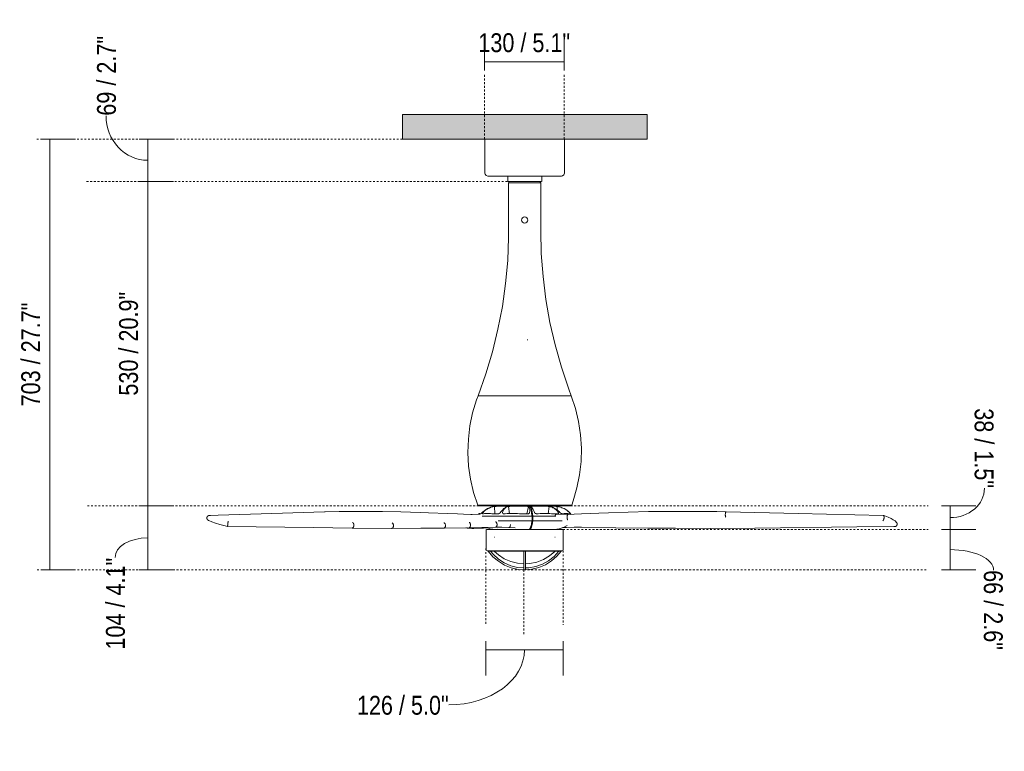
# Model space of a CAD drawing. Header units: millimetres. Extents: x 5770 to 11194, y -3107 to 7544.
# Tile 2 of 3: x 5770 to 7378, y 1001 to 2195. Entities that reach past the tile are written whole.
import ezdxf

# ---------------------------------------------------------------- set-up
doc = ezdxf.new("R2010")
doc.units = ezdxf.units.MM
doc.linetypes.add('Dash', pattern=[6, 3, -3])
doc.layers.add('A-ANNO-DIMS', color=7, linetype='Dash', lineweight=9, true_color=0xd2d2d2)
for name, color, linetype, lineweight in [('A-ANNO-DIMS-14', 7, 'Continuous', 9), ('A-CLNG', 7, 'Continuous', 9), ('E-LITE-EQPM', 7, 'Continuous', 20)]:
    doc.layers.add(name, color=color, linetype=linetype, lineweight=lineweight)
doc.styles.add('Arial Narrow', font='ARIALN.TTF', dxfattribs={"height": 30.8})
doc.dimstyles.new('FARO_-_2_2mm_Arial_Narrow_mm_Inch_Left', dxfattribs={"dimscale": 304.8, "dimtxt": 31.521674, "dimasz": 0, "dimexe": 0.137795, "dimexo": 0.0625, "dimgap": 0.022966, "dimtad": 1, "dimdec": 0, "dimzin": 0, "dimdsep": 46, "dimtxsty": 'Arial Narrow', "dimblk1": 'NONE', "dimblk2": 'NONE', "dimsah": 1, "dimcen": 0.09, "dimadec": 0, "dimazin": 0, "dimtfac": 1, "dimtdec": 4, "dimtix": 1, "dimtmove": 0, "dimatfit": 3, "dimfxl": 0.045932, "dimfxlon": 1, "dimtvp": 1, "dimtolj": 1, "dimtzin": 0, "dimarcsym": 2})
doc.dimstyles.new('FARO_-_2_2mm_Arial_Narrow_mm_Inch_Left_1', dxfattribs={"dimscale": 304.8, "dimtxt": 31.521674, "dimasz": 0, "dimexe": 0.137795, "dimexo": 0.0625, "dimgap": 0.022966, "dimtad": 1, "dimdec": 0, "dimzin": 0, "dimdsep": 46, "dimtxsty": 'Arial Narrow', "dimblk1": 'NONE', "dimblk2": 'NONE', "dimsah": 1, "dimcen": 0.09, "dimadec": 0, "dimazin": 0, "dimtfac": 1, "dimtdec": 4, "dimtix": 1, "dimtmove": 1, "dimatfit": 3, "dimfxl": 0.045932, "dimfxlon": 1, "dimtvp": 1, "dimtolj": 1, "dimtzin": 0, "dimarcsym": 2})
doc.dimstyles.new('FARO_-_2_2mm_Arial_Narrow_mm_Inch_Right', dxfattribs={"dimscale": 304.8, "dimtxt": 31.521674, "dimasz": 0, "dimexe": 0.137795, "dimexo": 0.0625, "dimgap": 0.022966, "dimtad": 1, "dimdec": 0, "dimzin": 0, "dimdsep": 46, "dimtxsty": 'Arial Narrow', "dimblk1": 'NONE', "dimblk2": 'NONE', "dimsah": 1, "dimcen": 0.09, "dimadec": 0, "dimazin": 0, "dimtfac": 1, "dimtdec": 4, "dimtix": 1, "dimtmove": 1, "dimatfit": 3, "dimfxl": 0.045932, "dimfxlon": 1, "dimtvp": 1, "dimtolj": 1, "dimtzin": 0, "dimarcsym": 2})

# ---------------------------------------------------------------- blocks, each defined once
blk = doc.blocks.new('32006-10 - 32006 ETERFAN Matt black ceiling fan with DC motor-500507-Alzado_PDF')
at = {"layer": 'E-LITE-EQPM'}
for p, q in [((6529.8, 2000), (6529.8, 1944.6)), ((6659.8, 1944.6), (6659.8, 2000)), ((6567, 1939.6), (6567, 1930.8)), ((6567.1, 1930.8), (6594.8, 1930.8)), ((6594.8, 1930.8), (6622.4, 1930.8)), ((6622.5, 1930.8), (6622.5, 1939.6)), ((6568.6, 1928.9), (6568.6, 1851.1)), ((6568.8, 1928.9), (6594.8, 1928.9)), ((6594.8, 1928.9), (6620.7, 1928.9)), ((6620.9, 1851.1), (6620.9, 1928.9)), ((6594.8, 1581.1), (6518.6, 1581.1)), ((6670.9, 1581.1), (6594.8, 1581.1)), ((6518.1, 1402.5), (6594.8, 1402.5)), ((6545.6, 1400.6), (6545.5, 1400.3)), ((6545.5, 1400.3), (6546, 1388.5)), ((6545.6, 1400.6), (6546.8, 1400.6)), ((6545.6, 1400.6), (6546.6, 1400.6)), ((6547.1, 1400.6), (6547.5, 1400.6)), ((6549.9, 1400.6), (6549.9, 1400.6)), ((6556.3, 1400.6), (6560.8, 1400.6)), ((6557.5, 1400.6), (6556.4, 1400.6)), ((6572.9, 1400.6), (6556.4, 1400.6)), ((6557.6, 1401.2), (6557.7, 1400.6)), ((6560.4, 1400.6), (6565.3, 1400.6)), ((6568.1, 1400.3), (6570, 1388.5)), ((6590.8, 1400.6), (6584.6, 1400.6)), ((6584.6, 1400.6), (6590.7, 1400.6)), ((6590.7, 1400.6), (6596.9, 1400.6)), ((6601.9, 1400.6), (6591.7, 1400.6)), ((6594.8, 1402.5), (6671.5, 1402.5)), ((6598.4, 1388.4), (6600.8, 1400.2)), ((6603, 1400.6), (6602.2, 1400.6)), ((6602.2, 1400.6), (6602.2, 1400.4)), ((6608.5, 1400.6), (6603, 1400.6)), ((6603.1, 1400.6), (6608.5, 1400.6)), ((6635.3, 1400.6), (6619.9, 1400.6)), ((6620, 1400.6), (6624.9, 1400.6)), ((6631, 1400.6), (6635.4, 1400.6)), ((6631.8, 1400.6), (6631.9, 1401.1)), ((6635.3, 1400.6), (6631.9, 1400.6)), ((6633.3, 1388.5), (6634.8, 1400.2)), ((6641.3, 1400.6), (6641.3, 1400.6)), ((6642.5, 1400.6), (6643.2, 1400.6)), ((6644.2, 1400.5), (6647.8, 1400.2)), ((6648, 1394.2), (6647.9, 1400.2)), ((6519.3, 1387.7), (6520, 1388.6)), ((6525, 1390.1), (6525, 1390.1)), ((6525.1, 1384.4), (6606.8, 1384.4)), ((6554.8, 1390.1), (6554.8, 1390.1)), ((6602.8, 1390.1), (6602.8, 1390.1)), ((6606.8, 1384.4), (6606.8, 1376.9)), ((6608.1, 1376.9), (6608.1, 1384.4)), ((6608.1, 1384.4), (6608.1, 1384.4)), ((6608.1, 1384.4), (6645.5, 1384.4)), ((6665.5, 1387.4), (6646.7, 1387.8)), ((6649.2, 1388.4), (6649.9, 1390.1)), ((6668.1, 1388.5), (6668.4, 1390.1)), ((6504.5, 1374), (6503.9, 1374.3)), ((6505.1, 1373.5), (6504.5, 1374)), ((6506.3, 1369.1), (6506.4, 1370.1)), ((6551.3, 1376.9), (6606.8, 1376.9)), ((6608.1, 1376.9), (6608.1, 1376.9)), ((6608.1, 1376.9), (6656.2, 1376.9)), ((6377.8, 1364.4), (6313.2, 1365.1)), ((6377.8, 1364.4), (6425.1, 1364.6)), ((6462.5, 1364.7), (6425.1, 1364.6)), ((6462.5, 1364.7), (6503.4, 1365.4)), ((6500.8, 1365.1), (6498.2, 1365.4)), ((6546.8, 1366.2), (6503.4, 1365.4)), ((6503.5, 1365.4), (6504.2, 1365.6)), ((6504.2, 1365.6), (6504.8, 1365.9)), ((6532, 1362.9), (6532, 1329.5)), ((6532.2, 1362.9), (6594.8, 1362.9)), ((6549.8, 1364.8), (6550, 1364.9)), ((6569.1, 1365.9), (6579.3, 1365.6)), ((6594.8, 1362.9), (6657.3, 1362.9)), ((6603, 1363.7), (6603, 1362.9)), ((6656.8, 1365.7), (6663, 1365.9)), ((6657.5, 1329.5), (6657.5, 1362.9)), ((6743.4, 1365.4), (6687.7, 1366.2)), ((6743.1, 1365.5), (6743.4, 1365.4)), ((6743.4, 1365.4), (6795.9, 1364.7)), ((6743.4, 1365.4), (6743.4, 1365.4)), ((6841.1, 1364.6), (6795.9, 1364.7)), ((6841.1, 1364.6), (6897.9, 1364.4)), ((6970.8, 1365.1), (6897.9, 1364.4)), ((6545.6, 1349.9), (6545, 1349.9)), ((6644.1, 1349.9), (6644.5, 1349.9)), ((6535.1, 1327.9), (6535.1, 1327.3)), ((6535.2, 1327.3), (6594.8, 1327.3)), ((6545.4, 1326.9), (6545.3, 1327.3)), ((6594.8, 1327.3), (6654.3, 1327.3)), ((6644.2, 1327.3), (6644.1, 1326.9)), ((6654.4, 1327.3), (6654.4, 1327.9)), ((6593.3, 1298.3), (6593.3, 1299.2)), ((6596.3, 1298.8), (6596.3, 1298.3))]:
    blk.add_line(p, q, dxfattribs=at)
at = {"layer": 'E-LITE-EQPM', "flags": 128}
for points in [[(6534.8, 1939.6), (6531.9, 1940.5), (6530, 1943), (6529.8, 1944.6)], [(6567.1, 1939.6), (6564.3, 1939.6), (6555.6, 1939.6), (6548.2, 1939.6), (6542.2, 1939.6), (6537.9, 1939.6), (6535.4, 1939.6), (6534.8, 1939.6)], [(6534.8, 1939.6), (6535.7, 1939.6), (6538.5, 1939.6), (6543.1, 1939.6), (6549.3, 1939.6), (6556.9, 1939.6), (6565.7, 1939.6), (6575.4, 1939.6), (6585.8, 1939.6), (6594.8, 1939.6)], [(6568.6, 1928.9), (6569.7, 1930.7), (6570, 1930.8)], [(6594.8, 1939.6), (6605.4, 1939.6), (6615.6, 1939.6), (6625.2, 1939.6), (6633.9, 1939.6), (6641.3, 1939.6), (6647.3, 1939.6), (6651.6, 1939.6), (6654.1, 1939.6), (6654.8, 1939.6)], [(6619.1, 1930.8), (6620.3, 1930.2), (6620.9, 1928.9)], [(6654.8, 1939.6), (6653.8, 1939.6), (6651, 1939.6), (6646.4, 1939.6), (6640.2, 1939.6), (6632.6, 1939.6), (6623.8, 1939.6), (6622.4, 1939.6)], [(6659.8, 1944.6), (6658.8, 1941.7), (6656.4, 1939.9), (6654.8, 1939.6)], [(6518.6, 1581.1), (6531.3, 1616.7), (6542.1, 1652.9), (6551.1, 1689.6), (6558.3, 1726.7), (6563.6, 1764.1), (6567, 1801.7), (6568.6, 1839.5), (6568.6, 1851.1)], [(6620.9, 1851.1), (6621.8, 1813.3), (6624.7, 1775.6), (6629.4, 1738.1), (6636, 1700.9), (6644.4, 1664.1), (6654.7, 1627.8), (6666.8, 1592), (6670.9, 1581.1)], [(6518.1, 1402.5), (6511.3, 1423.3), (6506.4, 1444.7), (6503.3, 1466.3), (6502.1, 1488.2), (6502.8, 1510), (6505.4, 1531.8), (6509.8, 1553.2), (6516.1, 1574.2), (6518.6, 1581.1)], [(6670.9, 1581.1), (6677.8, 1560.3), (6682.9, 1539), (6686.1, 1517.4), (6687.4, 1495.6), (6686.9, 1473.7), (6684.4, 1451.9), (6680.1, 1430.5), (6673.9, 1409.5), (6671.5, 1402.5)], [(6557.6, 1401.1), (6550.4, 1401.1), (6541.5, 1401.1), (6533.9, 1401.1), (6527.9, 1401.1), (6523.5, 1401.1), (6521, 1401.1), (6520.3, 1401.1)], [(6520.3, 1401.1), (6521.3, 1401.1), (6524.1, 1401.1), (6528.7, 1401.1), (6534.9, 1401.1), (6542.7, 1401.1), (6551.9, 1401.1), (6562.1, 1401.1), (6573.1, 1401.1), (6584.7, 1401.1), (6594.8, 1401.1)], [(6547.1, 1400.6), (6547, 1400.5), (6546.6, 1400.5), (6546.1, 1400.4), (6545.4, 1400.3), (6544.6, 1400.2)], [(6601.9, 1400.6), (6592.5, 1400.6), (6583.2, 1400.6), (6574.3, 1400.6), (6566.3, 1400.6), (6559.3, 1400.6), (6553.8, 1400.6), (6549.9, 1400.6), (6547.8, 1400.6), (6547.5, 1400.6)], [(6547.5, 1400.6), (6548.4, 1400.6), (6550, 1400.6)], [(6550, 1400.6), (6556.4, 1400.6), (6560, 1400.6)], [(6565.3, 1400.6), (6565.9, 1400.6), (6566.4, 1400.5), (6566.7, 1400.5)], [(6566.8, 1400.4), (6566.6, 1400.3), (6566.2, 1400.2)], [(6573, 1400.6), (6584.6, 1400.6), (6588.8, 1400.6)], [(6594.8, 1401.1), (6606.6, 1401.1), (6618.1, 1401.1), (6629, 1401.1), (6639.1, 1401.1), (6648, 1401.1), (6655.6, 1401.1), (6661.6, 1401.1), (6666, 1401.1), (6668.5, 1401.1), (6669.2, 1401.1)], [(6596.9, 1400.6), (6597.8, 1400.6), (6598.7, 1400.5), (6599.5, 1400.5), (6600.1, 1400.4), (6600.6, 1400.3), (6600.8, 1400.2)], [(6642.5, 1400.6), (6641.5, 1400.6), (6638.7, 1400.6), (6634.2, 1400.6), (6628.1, 1400.6), (6620.7, 1400.6), (6612.3, 1400.6), (6603.2, 1400.6), (6603.1, 1400.6)], [(6608.5, 1400.6), (6619.9, 1400.6), (6629.7, 1400.6)], [(6629.7, 1400.6), (6630.5, 1400.6), (6631.3, 1400.5), (6632.2, 1400.5), (6633.2, 1400.4), (6634, 1400.3), (6634.8, 1400.2)], [(6669.2, 1401.1), (6668.3, 1401.1), (6665.5, 1401.1), (6660.8, 1401.1), (6654.6, 1401.1), (6646.8, 1401.1), (6637.7, 1401.1), (6631.9, 1401.1)], [(6635.4, 1400.6), (6641.2, 1400.6), (6641.6, 1400.6)], [(6641, 1400.6), (6642.3, 1400.6), (6642.5, 1400.6)], [(6644.4, 1400.6), (6644.8, 1400.5), (6645.4, 1400.5), (6646.2, 1400.4), (6647, 1400.3), (6647.9, 1400.2)], [(6671.5, 1402.5), (6669.8, 1401.2), (6669.2, 1401.1)], [(6268.1, 1391.7), (6181.8, 1388.8), (6094.1, 1386.1), (6080.5, 1385.7)], [(6268.1, 1391.7), (6291.6, 1392.2), (6306.8, 1392.3)], [(6306.8, 1392.3), (6334.1, 1392.3), (6362.8, 1392), (6392.8, 1391.5), (6424, 1390.6), (6437.8, 1390.1)], [(6437.8, 1390.1), (6468.8, 1388.8), (6485.1, 1388.1)], [(6506.9, 1387.4), (6494.9, 1387.7), (6485.1, 1388.1)], [(6520.7, 1387.8), (6508.9, 1387.4), (6506.9, 1387.4)], [(6661.2, 1395.6), (6668, 1390.5), (6670.7, 1387.4)], [(6687.4, 1388.1), (6675.3, 1387.6), (6665.5, 1387.4)], [(6687.4, 1388.1), (6715.6, 1389.5), (6731.8, 1390.1)], [(6731.8, 1390.1), (6763.7, 1391.1), (6796.8, 1391.8), (6830.9, 1392.3), (6866.1, 1392.3), (6874.6, 1392.3)], [(6874.6, 1392.3), (6908.6, 1392), (6923.6, 1391.7)], [(7180.3, 1385.7), (7041.5, 1388.8), (6923.6, 1391.7)], [(7201.8, 1374.3), (7199.5, 1376.6), (7196.6, 1378.6), (7193, 1380.7), (7188.4, 1382.7), (7182.7, 1384.9), (7180.5, 1385.6)], [(6078.9, 1377.3), (6083.8, 1375.2), (6089.8, 1373.1), (6097.1, 1370.8), (6105.8, 1368.4), (6109.7, 1367.4)], [(6109.6, 1367.4), (6250.2, 1365.9), (6313.2, 1365.1)], [(6504.8, 1365.9), (6505.3, 1366.5), (6505.8, 1367.2), (6506.1, 1368.1), (6506.3, 1369.1)], [(6506.4, 1370.1), (6506.2, 1371.1), (6506, 1372), (6505.6, 1372.8), (6505.1, 1373.5)], [(6664, 1369.3), (6659.3, 1366.5), (6651, 1363.8), (6642.7, 1362.9)], [(6970.9, 1365.1), (7137.2, 1366.8), (7198.6, 1367.4)], [(6500.9, 1365.1), (6503.9, 1364.8), (6507.1, 1364.6), (6509.3, 1364.4)], [(6519, 1364.6), (6511.6, 1364.5), (6509.7, 1364.4)], [(6519, 1364.6), (6523.4, 1364.6), (6526.8, 1364.7)], [(6534.8, 1365.2), (6527.3, 1364.8), (6526.9, 1364.7)], [(6547.3, 1362.9), (6538.6, 1363.9), (6532.2, 1366)], [(6546.7, 1366.2), (6557.3, 1366.2), (6569, 1365.9)], [(6641.6, 1362.9), (6642.6, 1362.9), (6642.6, 1362.9)], [(6663, 1365.9), (6675.6, 1366.2), (6687.7, 1366.2)], [(6533.5, 1327.9), (6532.2, 1328.6), (6532, 1329.5)], [(6535.2, 1327.9), (6534.4, 1327.9), (6533.5, 1327.9)], [(6533.5, 1327.9), (6534.5, 1327.9), (6537.3, 1327.9), (6541.9, 1327.9), (6548.1, 1327.9), (6555.7, 1327.9), (6564.6, 1327.9), (6574.3, 1327.9), (6584.8, 1327.9), (6594.8, 1327.9)], [(6535.3, 1327.3), (6542.9, 1318.3), (6551.9, 1310.7), (6561.9, 1304.6), (6572.8, 1300.2), (6584.3, 1297.6), (6594.8, 1296.8)], [(6593.3, 1299.9), (6583.3, 1300.8), (6572.1, 1303.6), (6561.5, 1308.2), (6551.8, 1314.4), (6543.3, 1322.2), (6539, 1327.3)], [(6593.3, 1306.8), (6583.3, 1307.6), (6572.1, 1310.5), (6561.5, 1315), (6551.8, 1321.3), (6545.4, 1326.9)], [(6593.3, 1327.3), (6593.3, 1318.5), (6593.3, 1311.1), (6593.3, 1305.3), (6593.3, 1301.1), (6593.3, 1298.8), (6593.3, 1298.3)], [(6594.8, 1327.9), (6605.5, 1327.9), (6615.8, 1327.9), (6625.6, 1327.9), (6634.3, 1327.9), (6641.9, 1327.9), (6648, 1327.9), (6652.5, 1327.9), (6655.1, 1327.9), (6656, 1327.9)], [(6594.8, 1296.8), (6606.5, 1297.8), (6617.9, 1300.6), (6628.8, 1305.2), (6638.7, 1311.4), (6647.5, 1319.2), (6654.3, 1327.3)], [(6596.3, 1298.3), (6596.3, 1299.5), (6596.3, 1302.6), (6596.3, 1307.4), (6596.3, 1313.9), (6596.3, 1321.8), (6596.3, 1327.3)], [(6650.5, 1327.3), (6642.8, 1318.7), (6633.7, 1311.6), (6623.6, 1306), (6612.8, 1302.2), (6601.4, 1300.1), (6596.3, 1299.9)], [(6644.1, 1326.9), (6635.3, 1319.5), (6625.3, 1313.7), (6614.6, 1309.5), (6603.3, 1307.2), (6596.3, 1306.8)], [(6656, 1327.9), (6655, 1327.9), (6654.3, 1327.9)], [(6657.5, 1329.5), (6656.8, 1328.2), (6656, 1327.9)], [(6593.3, 1299.9), (6593.3, 1302.6), (6593.3, 1306.8)], [(6596.3, 1306.8), (6596.3, 1305.3), (6596.3, 1301.1), (6596.3, 1299.9)]]:
    blk.add_lwpolyline(points, dxfattribs=at)
at = {"layer": 'E-LITE-EQPM'}
for start, end in [(90, 270), (270, 90)]:
    blk.add_arc((6594.8, 1867.9), 5, start, end, dxfattribs=at)
for centre, major_axis, ratio, start_param, end_param in [((6601.9, 1363.3), (0, 37.3), 0.156508, 5.314469, 6.289355), ((6603.1, 1363.3), (0, 37.3), 0.163101, 5.314469, 6.289355), ((6594.9, 1385.6), (-85.4, 10.2), 0.148761, 0.547268, 0.552905), ((6601.9, 1403.4), (0, 40.5), 0.156508, 3.14187, 3.997272), ((6603.1, 1403.4), (0, 40.5), 0.163101, 3.14187, 3.997272)]:
    blk.add_ellipse(centre, major_axis=major_axis, ratio=ratio, start_param=start_param, end_param=end_param, dxfattribs=at)
for points in [[(6544.6, 1400.2), (6542.2, 1399.8), (6537.6, 1398.5), (6530.9, 1395), (6526.9, 1391.8), (6525, 1390.1)], [(6526.8, 1390.6), (6528.4, 1392.3), (6531.9, 1395.3), (6538.3, 1398.7), (6543.1, 1399.9), (6545.5, 1400.3)], [(6538.2, 1398.4), (6538.6, 1398.6), (6539, 1398.7), (6539.4, 1398.8)], [(6545.2, 1400.3), (6545.3, 1400.3), (6545.4, 1400.3), (6545.6, 1400.3)], [(6547.1, 1400.5), (6547.2, 1400.5), (6547.3, 1400.5), (6547.3, 1400.6)], [(6547.4, 1400.6), (6547.4, 1400.6), (6547.3, 1400.6), (6547.3, 1400.6)], [(6566.2, 1400.2), (6565.1, 1399.8), (6562.8, 1398.5), (6558.9, 1395), (6556.2, 1391.8), (6554.8, 1390.1)], [(6558.8, 1390.6), (6559.3, 1392.3), (6560.8, 1395.3), (6564, 1398.7), (6566.7, 1399.9), (6568.1, 1400.3)], [(6600.8, 1400.2), (6601.4, 1399.8), (6602.5, 1398.5), (6603.2, 1395), (6603.1, 1391.8), (6602.8, 1390.1)], [(6605.7, 1400.3), (6605.7, 1400.3), (6605.6, 1400.3), (6605.6, 1400.3)], [(6610.7, 1390.6), (6609.9, 1392.3), (6608.4, 1395.3), (6606.8, 1398.7), (6606, 1399.9), (6605.7, 1400.3)], [(6634.7, 1400.6), (6634.8, 1400.6), (6635, 1400.6), (6635.4, 1400.6)], [(6634.8, 1400.2), (6636.9, 1399.8), (6641, 1398.5), (6646.2, 1395), (6648.8, 1391.8), (6649.9, 1390.1)], [(6652.1, 1390.6), (6650.4, 1392.3), (6646.9, 1395.3), (6641.3, 1398.7), (6637.6, 1399.9), (6635.8, 1400.3)], [(6647.9, 1400.2), (6650.5, 1399.8), (6655.6, 1398.5), (6662.6, 1395), (6666.6, 1391.8), (6668.4, 1390.1)], [(6267.8, 1391.7), (6268.1, 1391.7), (6268.5, 1391.7), (6268.8, 1391.6)], [(6506.6, 1387.3), (6506.9, 1387.4), (6507.2, 1387.4), (6507.4, 1387.3)], [(6520.4, 1388.6), (6520.8, 1388.6), (6521.6, 1388.5), (6522.9, 1388.5)], [(6521.2, 1387.7), (6520.9, 1387.8), (6520.7, 1387.8), (6520.4, 1387.8)], [(6551.7, 1388.4), (6548, 1388.4), (6541, 1388.5), (6532.2, 1388.6), (6527.7, 1388.5), (6525.9, 1388.5)], [(6558.7, 1389.6), (6558.7, 1389.8), (6558.7, 1390.1), (6558.7, 1390.4), (6558.8, 1390.6)], [(6600.3, 1388.4), (6595.7, 1388.4), (6586.4, 1388.5), (6572.8, 1388.6), (6564.2, 1388.5), (6560, 1388.5)], [(6649.3, 1388.4), (6646, 1388.4), (6638.9, 1388.5), (6626.9, 1388.6), (6618.1, 1388.5), (6613.6, 1388.5)], [(6669.9, 1388.4), (6669.4, 1388.4), (6667.7, 1388.5), (6662.8, 1388.6), (6658, 1388.5), (6655.3, 1388.5)], [(6665.5, 1392.6), (6664.6, 1393.4), (6663.5, 1394.1), (6662.5, 1394.8)], [(6665.2, 1378.5), (6665, 1378.5), (6664.7, 1378.9), (6664.3, 1379.8), (6664, 1380.9), (6663.9, 1382.3), (6663.9, 1383.3), (6663.9, 1383.7)], [(6923.2, 1382.8), (6923.1, 1382.9), (6922.9, 1383.2), (6922.6, 1384.1), (6922.4, 1385.3), (6922.3, 1386.7), (6922.4, 1387.6), (6922.4, 1388.1)], [(6314.3, 1373.7), (6314.1, 1373.8), (6314, 1373.9), (6313.8, 1374)], [(6315.8, 1368.7), (6315.8, 1369), (6315.9, 1369.7), (6315.8, 1370.7), (6315.6, 1371.7), (6315.3, 1372.5), (6314.8, 1373.2), (6314.5, 1373.5), (6314.3, 1373.7)], [(6314.4, 1365.6), (6314.6, 1365.7), (6314.9, 1366.1), (6315.3, 1366.9), (6315.6, 1367.7), (6315.7, 1368.4), (6315.8, 1368.7)], [(6380.5, 1368.1), (6380.5, 1368.5), (6380.6, 1369.5), (6380.3, 1370.9), (6379.8, 1372.1), (6379.1, 1372.9), (6378.6, 1373.3), (6378.3, 1373.4)], [(6465.3, 1368.4), (6465.4, 1368.8), (6465.4, 1369.8), (6465.1, 1371.2), (6464.6, 1372.3), (6463.8, 1373.2), (6463.2, 1373.6), (6462.9, 1373.6)], [(6571.4, 1369.5), (6571.5, 1370), (6571.5, 1370.5), (6571.5, 1370.9)], [(6313.9, 1365.2), (6314.1, 1365.3), (6314.2, 1365.4), (6314.4, 1365.6)], [(6662.5, 1366), (6662.8, 1365.9), (6663, 1365.9), (6663.2, 1365.9)], [(6687.4, 1366.3), (6687.6, 1366.2), (6687.7, 1366.2), (6687.8, 1366.2)], [(6795.7, 1364.8), (6795.8, 1364.7), (6796, 1364.7), (6796.1, 1364.8)], [(6897.6, 1364.5), (6897.7, 1364.4), (6897.9, 1364.4), (6898.1, 1364.5)], [(6970.5, 1365.1), (6970.6, 1365.1), (6970.8, 1365), (6970.9, 1365.1)], [(6593.3, 1298.5), (6593.3, 1298.5), (6593.3, 1298.4), (6593.3, 1298.3)], [(6596.3, 1298.3), (6596.3, 1298.4), (6596.3, 1298.5), (6596.2, 1298.5)]]:
    blk.add_open_spline(points, degree=3, dxfattribs=at)
for points, knots in [([(6545.5, 1400.3), (6546.1, 1400.3), (6547, 1400.4), (6548.2, 1400.5), (6549.2, 1400.6), (6549.7, 1400.6), (6550, 1400.6)], [0, 0, 0, 0, 0.333333, 0.5, 0.666667, 1, 1, 1, 1]), ([(6568.1, 1400.3), (6568.5, 1400.3), (6569.2, 1400.4), (6570.3, 1400.5), (6571.5, 1400.6), (6572.4, 1400.6), (6573, 1400.6)], [0, 0, 0, 0, 0.333333, 0.5, 0.666667, 1, 1, 1, 1]), ([(6605.7, 1400.4), (6605.7, 1400.4), (6605.9, 1400.5), (6606.3, 1400.5), (6607.1, 1400.6), (6607.9, 1400.6), (6608.5, 1400.6)], [0.1666667, 0.1666667, 0.1666667, 0.1666667, 0.3333333, 0.5, 0.6666667, 1, 1, 1, 1]), ([(6635.8, 1400.3), (6635.3, 1400.3), (6634.9, 1400.4), (6634.7, 1400.5), (6634.7, 1400.5)], [0, 0, 0, 0, 0.3333333, 0.5, 0.5, 0.5, 0.5]), ([(6659, 1396.7), (6657.7, 1397.4), (6654.1, 1398.9), (6650.2, 1399.9), (6647.7, 1400.3)], [0.4791462, 0.4791462, 0.4791462, 0.4791462, 0.6666667, 1, 1, 1, 1]), ([(6075.8, 1382), (6075.8, 1382.2), (6075.9, 1382.7), (6076.2, 1383.3), (6076.5, 1383.7), (6076.7, 1384), (6077, 1384.3), (6077.2, 1384.5), (6077.4, 1384.7), (6077.6, 1384.8), (6077.9, 1385), (6078.3, 1385.2), (6078.6, 1385.3), (6079, 1385.4), (6079.5, 1385.6), (6080.4, 1385.7), (6081.2, 1385.7), (6081.7, 1385.6)], [-1, -1, -1, -1, -0.9, -0.8, -0.75, -0.7, -0.65, -0.6, -0.575, -0.55, -0.5, -0.45, -0.4, -0.35, -0.3, -0.2, 0, 0, 0, 0]), ([(6522.6, 1388.4), (6521.5, 1388.4), (6520, 1388.5), (6519.9, 1388.6), (6520.2, 1388.6)], [0, 0, 0, 0, 0.3333333, 0.6244024, 0.6244024, 0.6244024, 0.6244024]), ([(6525, 1390.1), (6524.7, 1389.8), (6524.3, 1389.5), (6523.9, 1389.1), (6523.6, 1388.9), (6523.4, 1388.8), (6523.3, 1388.7), (6523.2, 1388.6), (6523.1, 1388.5), (6523, 1388.5), (6522.9, 1388.4), (6522.8, 1388.4), (6522.7, 1388.4), (6522.6, 1388.4)], [0, 0, 0, 0, 0.285714, 0.428571, 0.5, 0.571429, 0.625, 0.678571, 0.732143, 0.785714, 0.839286, 0.892857, 1, 1, 1, 1]), ([(6525.9, 1388.5), (6525.8, 1388.5), (6525.8, 1388.5), (6525.7, 1388.6), (6525.7, 1388.7), (6525.7, 1388.8), (6525.7, 1388.8), (6525.7, 1388.9), (6525.8, 1389), (6525.8, 1389.1), (6525.9, 1389.2), (6525.9, 1389.4), (6526.1, 1389.7), (6526.4, 1390.1), (6526.7, 1390.4), (6526.8, 1390.6)], [0, 0, 0, 0, 0.083333, 0.166667, 0.25, 0.291667, 0.333333, 0.375, 0.416667, 0.458333, 0.5, 0.583333, 0.666667, 0.833333, 1, 1, 1, 1]), ([(6554.8, 1390.1), (6554.6, 1389.8), (6554.2, 1389.5), (6553.7, 1389.1), (6553.4, 1388.9), (6553.2, 1388.8), (6553, 1388.7), (6552.8, 1388.6), (6552.6, 1388.5), (6552.4, 1388.5), (6552.3, 1388.4), (6552, 1388.4), (6551.8, 1388.4), (6551.7, 1388.4)], [0, 0, 0, 0, 0.285714, 0.428571, 0.5, 0.571429, 0.625, 0.678571, 0.732143, 0.785714, 0.839286, 0.892857, 1, 1, 1, 1]), ([(6560, 1388.5), (6559.9, 1388.5), (6559.7, 1388.5), (6559.5, 1388.6), (6559.3, 1388.7), (6559.2, 1388.8), (6559.1, 1388.8), (6559, 1388.9), (6558.9, 1389), (6558.9, 1389.1), (6558.8, 1389.2), (6558.8, 1389.2)], [0, 0, 0, 0, 0.0833333, 0.1666667, 0.25, 0.2916667, 0.3333333, 0.375, 0.4166667, 0.4583333, 0.5, 0.5, 0.5, 0.5]), ([(6602.8, 1390.1), (6602.7, 1389.8), (6602.6, 1389.5), (6602.2, 1389.1), (6602, 1388.9), (6601.8, 1388.8), (6601.7, 1388.7), (6601.5, 1388.6), (6601.3, 1388.5), (6601.1, 1388.5), (6600.9, 1388.4), (6600.7, 1388.4), (6600.5, 1388.4), (6600.3, 1388.4)], [0, 0, 0, 0, 0.285714, 0.428571, 0.5, 0.571429, 0.625, 0.678571, 0.732143, 0.785714, 0.839286, 0.892857, 1, 1, 1, 1]), ([(6613.6, 1388.5), (6613.5, 1388.5), (6613.3, 1388.5), (6613, 1388.6), (6612.7, 1388.7), (6612.5, 1388.8), (6612.3, 1388.8), (6612.2, 1388.9), (6612, 1389), (6611.9, 1389.1), (6611.7, 1389.2), (6611.5, 1389.4), (6611.2, 1389.7), (6610.9, 1390.1), (6610.8, 1390.4), (6610.7, 1390.6)], [0, 0, 0, 0, 0.083333, 0.166667, 0.25, 0.291667, 0.333333, 0.375, 0.416667, 0.458333, 0.5, 0.583333, 0.666667, 0.833333, 1, 1, 1, 1]), ([(6646.9, 1387.8), (6646.6, 1387.8), (6646.3, 1387.8), (6645.8, 1387.5), (6645.5, 1387.2), (6645.2, 1386.7), (6644.9, 1386.1), (6644.7, 1385.7), (6644.7, 1385.5)], [-0.9338709, -0.9338709, -0.9338709, -0.9338709, -0.7, -0.625, -0.55, -0.4, -0.3, -0.2, -0.2, -0.2, -0.2]), ([(6649.9, 1390.1), (6650, 1389.8), (6650.1, 1389.5), (6650.1, 1389.1), (6650.1, 1388.9), (6650, 1388.8), (6650, 1388.7), (6649.9, 1388.6), (6649.9, 1388.5), (6649.8, 1388.5), (6649.7, 1388.4), (6649.5, 1388.4), (6649.4, 1388.4), (6649.3, 1388.4)], [0, 0, 0, 0, 0.285714, 0.428571, 0.5, 0.571429, 0.625, 0.678571, 0.732143, 0.785714, 0.839286, 0.892857, 1, 1, 1, 1]), ([(6655.3, 1388.5), (6655.2, 1388.5), (6655.1, 1388.5), (6654.8, 1388.6), (6654.6, 1388.7), (6654.4, 1388.8), (6654.3, 1388.8), (6654.1, 1388.9), (6654, 1389), (6653.8, 1389.1), (6653.7, 1389.2), (6653.4, 1389.4), (6653, 1389.7), (6652.6, 1390.1), (6652.3, 1390.4), (6652.1, 1390.6)], [0, 0, 0, 0, 0.083333, 0.166667, 0.25, 0.291667, 0.333333, 0.375, 0.416667, 0.458333, 0.5, 0.583333, 0.666667, 0.833333, 1, 1, 1, 1]), ([(6663.9, 1383.7), (6663.9, 1384.2), (6664.1, 1385.1), (6664.4, 1386.2), (6664.8, 1387), (6665.2, 1387.3), (6665.4, 1387.4), (6665.5, 1387.4)], [-1, -1, -1, -1, -0.8, -0.6, -0.4, -0.2, -0.1183297, -0.1183297, -0.1183297, -0.1183297]), ([(6668.4, 1390.1), (6668.6, 1389.8), (6669, 1389.5), (6669.3, 1389.1), (6669.5, 1388.9), (6669.6, 1388.8), (6669.7, 1388.7), (6669.7, 1388.6), (6669.8, 1388.5), (6669.8, 1388.5), (6669.9, 1388.4), (6669.9, 1388.4), (6669.9, 1388.4), (6669.9, 1388.4)], [0, 0, 0, 0, 0.2857143, 0.4285714, 0.5, 0.5714286, 0.625, 0.6785714, 0.7321429, 0.7857143, 0.8392857, 0.8928571, 0.9496561, 0.9496561, 0.9496561, 0.9496561]), ([(6669.9, 1388.6), (6669.8, 1388.6), (6669.8, 1388.7), (6669.7, 1388.8), (6669.6, 1388.8), (6669.6, 1388.9), (6669.5, 1389), (6669.4, 1389.1), (6669.3, 1389.2), (6669.1, 1389.4), (6669, 1389.6), (6668.9, 1389.6)], [0.1666667, 0.1666667, 0.1666667, 0.1666667, 0.25, 0.2916667, 0.3333333, 0.375, 0.4166667, 0.4583333, 0.5, 0.5833333, 0.6666667, 0.6666667, 0.6666667, 0.6666667]), ([(6922.4, 1388.1), (6922.4, 1388.5), (6922.5, 1389.4), (6922.8, 1390.6), (6923.1, 1391.4), (6923.4, 1391.7), (6923.6, 1391.7), (6923.6, 1391.7)], [-1, -1, -1, -1, -0.8, -0.6, -0.4, -0.2, -0.116272, -0.116272, -0.116272, -0.116272]), ([(7181.5, 1382), (7181.6, 1382.2), (7181.6, 1382.7), (7181.5, 1383.3), (7181.5, 1383.7), (7181.4, 1384), (7181.4, 1384.3), (7181.3, 1384.5), (7181.3, 1384.7), (7181.2, 1384.8), (7181.1, 1385), (7181, 1385.2), (7180.9, 1385.3), (7180.8, 1385.4), (7180.7, 1385.6), (7180.5, 1385.6), (7180.3, 1385.7), (7180.3, 1385.7)], [-1, -1, -1, -1, -0.9, -0.8, -0.75, -0.7, -0.65, -0.6, -0.575, -0.55, -0.5, -0.45, -0.4, -0.35, -0.3, -0.2, -0.1289571, -0.1289571, -0.1289571, -0.1289571]), ([(6079.1, 1377.2), (6078.9, 1377.3), (6078.4, 1377.5), (6077.8, 1377.8), (6077.4, 1378.2), (6077.1, 1378.4), (6076.9, 1378.7), (6076.6, 1379), (6076.4, 1379.3), (6076.2, 1379.7), (6076, 1380), (6075.9, 1380.5), (6075.7, 1381.2), (6075.7, 1381.7), (6075.8, 1382)], [-0.8, -0.8, -0.8, -0.8, -0.7, -0.6, -0.55, -0.5, -0.45, -0.4, -0.35, -0.3, -0.25, -0.2, -0.1, 0, 0, 0, 0]), ([(6109.6, 1367.4), (6109.6, 1367.4), (6109.6, 1367.4), (6109.6, 1367.5), (6109.6, 1367.6), (6109.6, 1367.7), (6109.6, 1367.8), (6109.6, 1367.9), (6109.6, 1368.1), (6109.7, 1368.2), (6109.7, 1368.5), (6109.7, 1368.7), (6109.7, 1369), (6109.8, 1369.3), (6109.8, 1369.6), (6109.8, 1369.9), (6109.9, 1370.4), (6109.9, 1370.8), (6110, 1371.1)], [-0.868509, -0.868509, -0.868509, -0.868509, -0.8, -0.7, -0.65, -0.6, -0.575, -0.55, -0.5, -0.45, -0.4, -0.35, -0.3, -0.25, -0.2, -0.15, -0.1, 0, 0, 0, 0]), ([(6110, 1371.1), (6110, 1371.4), (6110, 1371.8), (6110.1, 1372.3), (6110.2, 1372.7), (6110.2, 1373), (6110.3, 1373.4), (6110.3, 1373.8), (6110.3, 1374), (6110.4, 1374.2), (6110.4, 1374.4), (6110.4, 1374.7), (6110.5, 1374.9), (6110.5, 1375.2), (6110.5, 1375.4), (6110.6, 1375.6), (6110.6, 1375.8), (6110.7, 1376), (6110.7, 1376.2), (6110.7, 1376.3), (6110.8, 1376.3)], [-1, -1, -1, -1, -0.9, -0.85, -0.8, -0.75, -0.7, -0.65, -0.6, -0.575, -0.55, -0.5, -0.45, -0.4, -0.35, -0.3, -0.25, -0.2, -0.1, 0, 0, 0, 0]), ([(6377.5, 1364.5), (6377.7, 1364.4), (6378.2, 1364.4), (6379, 1364.8), (6379.7, 1365.6), (6380.2, 1366.7), (6380.4, 1367.6), (6380.5, 1368.1)], [-0.9414283, -0.9414283, -0.9414283, -0.9414283, -0.8, -0.6, -0.4, -0.2, 0, 0, 0, 0]), ([(6462.2, 1364.7), (6462.4, 1364.7), (6462.9, 1364.7), (6463.7, 1365.1), (6464.5, 1365.9), (6465, 1367), (6465.3, 1367.9), (6465.3, 1368.4)], [-0.9269065, -0.9269065, -0.9269065, -0.9269065, -0.8, -0.6, -0.4, -0.2, 0, 0, 0, 0]), ([(6546.7, 1366.2), (6546.8, 1366.2), (6547.1, 1366.2), (6547.7, 1366.4), (6548.3, 1366.8), (6548.7, 1367.3), (6549, 1367.7), (6549.2, 1368.2), (6549.4, 1368.7), (6549.5, 1369.3), (6549.6, 1369.7), (6549.6, 1369.8)], [0.1261142, 0.1261142, 0.1261142, 0.1261142, 0.1666667, 0.3333333, 0.5, 0.5833333, 0.6666667, 0.75, 0.8333333, 0.9166667, 1, 1, 1, 1]), ([(6549.6, 1369.8), (6549.6, 1370), (6549.7, 1370.4), (6549.7, 1370.9), (6549.6, 1371.3), (6549.6, 1371.6), (6549.6, 1371.9), (6549.5, 1372.3), (6549.3, 1372.7), (6549.1, 1373.4), (6548.6, 1374.1), (6548, 1374.8), (6547.5, 1375), (6547.2, 1375.1)], [0, 0, 0, 0, 0.083333, 0.166667, 0.208333, 0.25, 0.291667, 0.333333, 0.416667, 0.5, 0.666667, 0.833333, 1, 1, 1, 1]), ([(6568.8, 1365.9), (6569, 1365.9), (6569.4, 1365.9), (6570.1, 1366.2), (6570.7, 1367.1), (6571.2, 1368.2), (6571.4, 1369.1), (6571.4, 1369.5)], [-0.9678467, -0.9678467, -0.9678467, -0.9678467, -0.8, -0.6, -0.4, -0.2, 0, 0, 0, 0]), ([(7179.3, 1376.8), (7179.5, 1376.8), (7179.8, 1377), (7180.2, 1377.5), (7180.4, 1377.8), (7180.6, 1378.2), (7180.7, 1378.4), (7180.8, 1378.7), (7180.9, 1379), (7181, 1379.3), (7181.1, 1379.7), (7181.2, 1380), (7181.3, 1380.5), (7181.5, 1381.2), (7181.5, 1381.7), (7181.5, 1382)], [-1, -1, -1, -1, -0.8, -0.7, -0.6, -0.55, -0.5, -0.45, -0.4, -0.35, -0.3, -0.25, -0.2, -0.1, 0, 0, 0, 0]), ([(7197.6, 1367.5), (7198.1, 1367.4), (7198.8, 1367.4), (7199.6, 1367.5), (7200.1, 1367.6), (7200.4, 1367.7), (7200.6, 1367.8), (7200.8, 1367.9), (7201, 1368.1), (7201.3, 1368.2), (7201.6, 1368.5), (7201.9, 1368.7), (7202.1, 1369), (7202.3, 1369.3), (7202.5, 1369.6), (7202.7, 1369.9), (7202.8, 1370.4), (7202.9, 1370.8), (7202.9, 1371.1)], [-1, -1, -1, -1, -0.8, -0.7, -0.65, -0.6, -0.575, -0.55, -0.5, -0.45, -0.4, -0.35, -0.3, -0.25, -0.2, -0.15, -0.1, 0, 0, 0, 0]), ([(7202.9, 1371.1), (7203, 1371.4), (7202.9, 1371.8), (7202.9, 1372.3), (7202.8, 1372.7), (7202.6, 1373), (7202.4, 1373.4), (7202.2, 1373.8), (7202.1, 1374), (7201.9, 1374.2), (7201.7, 1374.4), (7201.5, 1374.7), (7201.2, 1374.9), (7201, 1375.1), (7200.9, 1375.2)], [-1, -1, -1, -1, -0.9, -0.85, -0.8, -0.75, -0.7, -0.65, -0.6, -0.575, -0.55, -0.5, -0.45, -0.4, -0.4, -0.4, -0.4]), ([(6313.2, 1365.1), (6313.2, 1365.1), (6313.5, 1365.1), (6313.7, 1365.1), (6313.9, 1365.2)], [0.1163102, 0.1163102, 0.1163102, 0.1163102, 0.1428571, 0.2857143, 0.2857143, 0.2857143, 0.2857143]), ([(6501.2, 1365.1), (6500.9, 1365.1), (6500.4, 1365.1), (6499.9, 1365.3), (6499.7, 1365.4)], [0.1428571, 0.1428571, 0.1428571, 0.1428571, 0.2857143, 0.3618504, 0.3618504, 0.3618504, 0.3618504]), ([(6510.2, 1364.5), (6509.8, 1364.4), (6509, 1364.4), (6507.8, 1364.8), (6507, 1365.2), (6506.7, 1365.5)], [-0.9727047, -0.9727047, -0.9727047, -0.9727047, -0.8, -0.6, -0.4367967, -0.4367967, -0.4367967, -0.4367967]), ([(6527.5, 1364.8), (6527.1, 1364.7), (6526.1, 1364.7), (6524.8, 1365.1), (6524.1, 1365.6), (6523.8, 1365.8)], [-1, -1, -1, -1, -0.8, -0.6, -0.4248165, -0.4248165, -0.4248165, -0.4248165]), ([(6593.3, 1298.3), (6593.3, 1298.3), (6593.3, 1298.1), (6593.3, 1297.9), (6593.4, 1297.7), (6593.5, 1297.6), (6593.6, 1297.4), (6593.7, 1297.3), (6593.8, 1297.2), (6593.9, 1297.1), (6594, 1297), (6594.2, 1296.9), (6594.5, 1296.8), (6594.7, 1296.8), (6594.8, 1296.8)], [0, 0, 0, 0, 0.071429, 0.142857, 0.214286, 0.285714, 0.357143, 0.428571, 0.5, 0.571429, 0.642857, 0.714286, 0.857143, 1, 1, 1, 1]), ([(6594.8, 1296.8), (6594.9, 1296.8), (6595, 1296.8), (6595.3, 1296.9), (6595.5, 1297), (6595.6, 1297.1), (6595.7, 1297.2), (6595.8, 1297.3), (6596, 1297.4), (6596.1, 1297.6), (6596.1, 1297.7), (6596.2, 1297.9), (6596.2, 1298.1), (6596.3, 1298.3), (6596.3, 1298.3)], [0, 0, 0, 0, 0.142857, 0.285714, 0.357143, 0.428571, 0.5, 0.571429, 0.642857, 0.714286, 0.785714, 0.857143, 0.928571, 1, 1, 1, 1])]:
    blk.add_open_spline(points, degree=3, knots=knots, dxfattribs=at)
blk = doc.blocks.new('DIMBLOCK1-Alzado_PDF')
at = {"layer": 'A-ANNO-DIMS-14', "color": 251, "true_color": 0x5b5b5b, "transparency": 16777216}
for p, q in [((6529.1, 2112.1), (6529.1, 2168.1)), ((6659.1, 2112.1), (6659.1, 2168.1)), ((6529.1, 2126.1), (6659.1, 2126.1)), ((6529.1, 2126.1), (6529.1, 2112.1)), ((6659.1, 2126.1), (6659.1, 2112.1))]:
    blk.add_line(p, q, dxfattribs=at)
at = {"layer": 'A-ANNO-DIMS-14', "color": 0, "transparency": 16777216, "insert": (6519.1, 2172.9), "char_height": 30.8, "width": 180.124, "attachment_point": 1, "line_spacing_factor": 0.974696, "style": 'Arial Narrow'}
blk.add_mtext('130 / 5.1"', dxfattribs=at)
blk = doc.blocks.new('_None')
blk = doc.blocks.new('DIMBLOCK2-Alzado_PDF')
at = {"layer": 'A-ANNO-DIMS-14', "color": 251, "true_color": 0x5b5b5b, "transparency": 16777216}
for p, q in [((5819.6, 2000), (5805.6, 2000)), ((5819.5, 2000), (5861.6, 2000)), ((5819.6, 2000), (5819.6, 1296.8)), ((5819.6, 1296.8), (5805.6, 1296.8)), ((5819.5, 1296.8), (5861.6, 1296.8))]:
    blk.add_line(p, q, dxfattribs=at)
at = {"layer": 'A-ANNO-DIMS-14', "color": 0, "transparency": 16777216, "insert": (5772.8, 1563.6), "char_height": 30.8, "width": 203.54, "attachment_point": 1, "rotation": 90, "line_spacing_factor": 0.974696, "style": 'Arial Narrow'}
blk.add_mtext('703 / 27.7"', dxfattribs=at)
blk = doc.blocks.new('DIMBLOCK3-Alzado_PDF')
at = {"layer": 'A-ANNO-DIMS-14', "color": 251, "true_color": 0x5b5b5b, "transparency": 16777216}
for p, q in [((5979.3, 2000), (5965.3, 2000)), ((5979.3, 2000), (5979.3, 1930.8)), ((5979.3, 2000), (6021.3, 2000)), ((5979.3, 1930.8), (5965.3, 1930.8)), ((5979.3, 1930.8), (6021.3, 1930.8))]:
    blk.add_line(p, q, dxfattribs=at)
blk.add_ellipse((5979.3, 2038.3), major_axis=(0, 72.9), ratio=0.933461, start_param=1.570796, end_param=3.141593, dxfattribs=at)
at = {"layer": 'A-ANNO-DIMS-14', "color": 0, "transparency": 16777216, "insert": (5896.5, 2038.3), "char_height": 30.8, "width": 156.708, "attachment_point": 1, "rotation": 90, "line_spacing_factor": 0.974696, "style": 'Arial Narrow'}
blk.add_mtext('69 / 2.7"', dxfattribs=at)
blk = doc.blocks.new('DIMBLOCK4-Alzado_PDF')
at = {"layer": 'A-ANNO-DIMS-14', "color": 251, "true_color": 0x5b5b5b, "transparency": 16777216}
for p, q in [((5979.3, 1930.8), (5965.3, 1930.8)), ((5979.3, 1930.8), (5979.3, 1401.1)), ((5979.3, 1930.8), (6021.3, 1930.8)), ((5979.3, 1401.1), (5965.3, 1401.1)), ((5979.3, 1401.1), (6021.3, 1401.1))]:
    blk.add_line(p, q, dxfattribs=at)
at = {"layer": 'A-ANNO-DIMS-14', "color": 0, "transparency": 16777216, "insert": (5932.5, 1581.2), "char_height": 30.8, "width": 203.54, "attachment_point": 1, "rotation": 90, "line_spacing_factor": 0.974696, "style": 'Arial Narrow'}
blk.add_mtext('530 / 20.9"', dxfattribs=at)
blk = doc.blocks.new('DIMBLOCK5-Alzado_PDF')
at = {"layer": 'A-ANNO-DIMS-14', "color": 251, "true_color": 0x5b5b5b, "transparency": 16777216}
for p, q in [((5979.3, 1401.1), (5965.3, 1401.1)), ((5979.3, 1401.1), (5979.3, 1296.8)), ((5979.3, 1401.1), (6021.3, 1401.1)), ((5979.3, 1296.8), (5965.3, 1296.8)), ((5979.3, 1296.8), (6021.3, 1296.8))]:
    blk.add_line(p, q, dxfattribs=at)
blk.add_ellipse((5979.3, 1316.7), major_axis=(-53.4, 0), ratio=0.604912, start_param=4.712389, end_param=6.283185, dxfattribs=at)
at = {"layer": 'A-ANNO-DIMS-14', "color": 0, "transparency": 16777216, "insert": (5911.1, 1166.6), "char_height": 30.8, "width": 180.124, "attachment_point": 1, "rotation": 90, "line_spacing_factor": 0.974696, "style": 'Arial Narrow'}
blk.add_mtext('104 / 4.1"', dxfattribs=at)
blk = doc.blocks.new('DIMBLOCK6-Alzado_PDF')
at = {"layer": 'A-ANNO-DIMS-14', "color": 251, "true_color": 0x5b5b5b, "transparency": 16777216}
for p, q in [((6531.6, 1180.3), (6531.6, 1124.3)), ((6531.6, 1166.3), (6531.6, 1180.3)), ((6657.5, 1180.3), (6657.5, 1124.3)), ((6657.5, 1166.3), (6657.5, 1180.3)), ((6531.6, 1166.3), (6657.5, 1166.3))]:
    blk.add_line(p, q, dxfattribs=at)
blk.add_ellipse((6470.9, 1166.3), major_axis=(123.6, 0), ratio=0.728317, start_param=4.712389, end_param=6.283185, dxfattribs=at)
at = {"layer": 'A-ANNO-DIMS-14', "color": 0, "transparency": 16777216, "insert": (6320.8, 1091.1), "char_height": 30.8, "width": 180.124, "attachment_point": 1, "line_spacing_factor": 0.974696, "style": 'Arial Narrow'}
blk.add_mtext('126 / 5.0"', dxfattribs=at)
blk = doc.blocks.new('DIMBLOCK7-Alzado_PDF')
at = {"layer": 'A-ANNO-DIMS-14', "color": 251, "true_color": 0x5b5b5b, "transparency": 16777216}
for p, q in [((7275.4, 1362.9), (7331.4, 1362.9)), ((7289.4, 1362.9), (7275.4, 1362.9)), ((7289.4, 1296.8), (7289.4, 1362.9)), ((7275.4, 1296.8), (7331.4, 1296.8)), ((7289.4, 1296.8), (7275.4, 1296.8))]:
    blk.add_line(p, q, dxfattribs=at)
blk.add_ellipse((7289.4, 1296.3), major_axis=(-71.1, 0), ratio=0.471748, start_param=3.141593, end_param=4.712389, dxfattribs=at)
at = {"layer": 'A-ANNO-DIMS-14', "color": 0, "transparency": 16777216, "insert": (7375.3, 1296.3), "char_height": 30.8, "width": 156.708, "attachment_point": 1, "rotation": 270, "line_spacing_factor": 0.974696, "style": 'Arial Narrow'}
blk.add_mtext('66 / 2.6"', dxfattribs=at)
blk = doc.blocks.new('DIMBLOCK8-Alzado_PDF')
at = {"layer": 'A-ANNO-DIMS-14', "color": 251, "true_color": 0x5b5b5b, "transparency": 16777216}
for p, q in [((7275.4, 1401.1), (7331.4, 1401.1)), ((7289.4, 1401.1), (7275.4, 1401.1)), ((7289.4, 1362.9), (7289.4, 1401.1)), ((7275.4, 1362.9), (7331.4, 1362.9)), ((7289.4, 1362.9), (7275.4, 1362.9))]:
    blk.add_line(p, q, dxfattribs=at)
blk.add_ellipse((7289.4, 1430), major_axis=(-56.1, 0), ratio=0.855598, start_param=1.570796, end_param=3.141593, dxfattribs=at)
at = {"layer": 'A-ANNO-DIMS-14', "color": 0, "transparency": 16777216, "insert": (7360.3, 1560.6), "char_height": 30.8, "width": 156.708, "attachment_point": 1, "rotation": 270, "line_spacing_factor": 0.974696, "style": 'Arial Narrow'}
blk.add_mtext('38 / 1.5"', dxfattribs=at)

msp = doc.modelspace()

# ---------------------------------------------------------------- hatches: boundary and pattern name
at = {"layer": 'A-CLNG', "true_color": 0xe8e8e8}
msp.add_hatch(color=254, dxfattribs=at).paths.add_polyline_path([(6604.2, 2000), (6795, 2000), (6795, 2040.5), (6395, 2040.5), (6395, 2000), (6598, 2000)])

# ---------------------------------------------------------------- linework, layer by layer
at = {"layer": 'A-ANNO-DIMS'}
for p, q in [((6529.1, 2000), (6529.1, 2108)), ((6659.1, 2000), (6659.1, 2108)), ((6395, 2000), (5796.7, 2000)), ((6566.3, 1930.8), (5878.8, 1930.8)), ((6519.8, 1401.1), (5878.8, 1401.1)), ((6669.8, 1401.1), (7253.5, 1401.1)), ((6657.5, 1362.9), (7253.5, 1362.9)), ((6531.6, 1331.8), (6531.6, 1206.8)), ((6657.5, 1327.9), (6657.5, 1206.8)), ((6593.5, 1296.8), (5796.7, 1296.8)), ((6593.5, 1296.8), (6593.5, 1189.1)), ((6593.5, 1296.8), (7253.5, 1296.8))]:
    msp.add_line(p, q, dxfattribs=at)
at = {"layer": 'A-CLNG'}
for p, q in [((6395, 2040.5), (6795, 2040.5)), ((6395, 2000), (6395, 2040.5)), ((6795, 2040.5), (6795, 2000)), ((6795, 2000), (6395, 2000))]:
    msp.add_line(p, q, dxfattribs=at)
at = {"layer": 'E-LITE-EQPM'}
msp.add_line((6599, 1672.6), (6599.8, 1672.6), dxfattribs=at)

# ---------------------------------------------------------------- block references
msp.add_blockref('32006-10 - 32006 ETERFAN Matt black ceiling fan with DC motor-500507-Alzado_PDF', (0, 0), dxfattribs=at)

# ---------------------------------------------------------------- dimensions: what is measured, and where the dimension line sits
at = {"layer": 'A-ANNO-DIMS', "color": 251, "linetype": 'Continuous', "true_color": 0x5b5b5b}
for base, p1, p2, dimstyle, override, picture, middle in [((5979.3, 1930.8), (5965.3, 2000), (5965.3, 1930.8), 'FARO_-_2_2mm_Arial_Narrow_mm_Inch_Left_1', {"dimpost": '<>', "dimfxl": 69.19896}, 'DIMBLOCK3-Alzado_PDF', (5917, 2116.7)), ((7289.4, 1401.1), (7275.4, 1362.9), (7275.4, 1401.1), 'FARO_-_2_2mm_Arial_Narrow_mm_Inch_Right', {"dimtad": 4, "dimpost": '<>', "dimfxl": 38.204487}, 'DIMBLOCK8-Alzado_PDF', (7339.7, 1482.2)), ((5979.3, 1296.8), (5965.3, 1401.1), (5965.3, 1296.8), 'FARO_-_2_2mm_Arial_Narrow_mm_Inch_Left_1', {"dimpost": '<>', "dimfxl": 104.274564}, 'DIMBLOCK5-Alzado_PDF', (5931.6, 1256.6)), ((7289.4, 1362.9), (7275.4, 1296.8), (7275.4, 1362.9), 'FARO_-_2_2mm_Arial_Narrow_mm_Inch_Right', {"dimtad": 4, "dimpost": '<>', "dimfxl": 66.070077}, 'DIMBLOCK7-Alzado_PDF', (7354.8, 1218))]:
    dim = msp.add_linear_dim(base=base, p1=p1, p2=p2, angle=90, dimstyle=dimstyle, override=override, dxfattribs=at)
    dim.commit()
    dim.dimension.update_dxf_attribs({"geometry": picture, "text_midpoint": middle, "dimtype": 160, "text_rotation": 90})
dim = msp.add_linear_dim(base=(6659.1, 2126.1), p1=(6529.1, 2112.1), p2=(6659.1, 2112.1), dimstyle='FARO_-_2_2mm_Arial_Narrow_mm_Inch_Left', override={"dimpost": '<>', "dimfxl": 130.014138}, dxfattribs=at)
dim.commit()
dim.dimension.update_dxf_attribs({"geometry": 'DIMBLOCK1-Alzado_PDF', "text_midpoint": (6594.1, 2153)})
for base, p1, p2, override, picture, middle in [((5819.6, 1296.8), (5805.6, 2000), (5805.6, 1296.8), {"dimpost": '<>', "dimfxl": 703.151738}, 'DIMBLOCK2-Alzado_PDF', (5792.6, 1648.4)), ((5979.3, 1401.1), (5965.3, 1930.8), (5965.3, 1401.1), {"dimpost": '<>', "dimfxl": 529.678214}, 'DIMBLOCK4-Alzado_PDF', (5952.4, 1666))]:
    dim = msp.add_linear_dim(base=base, p1=p1, p2=p2, angle=90, dimstyle='FARO_-_2_2mm_Arial_Narrow_mm_Inch_Left', override=override, dxfattribs=at)
    dim.commit()
    dim.dimension.update_dxf_attribs({"geometry": picture, "text_midpoint": middle})
dim = msp.add_linear_dim(base=(6657.5, 1166.3), p1=(6531.6, 1180.3), p2=(6657.5, 1180.3), dimstyle='FARO_-_2_2mm_Arial_Narrow_mm_Inch_Left_1', override={"dimpost": '<>', "dimfxl": 125.902956}, dxfattribs=at)
dim.commit()
dim.dimension.update_dxf_attribs({"geometry": 'DIMBLOCK6-Alzado_PDF', "text_midpoint": (6410.9, 1070.5), "dimtype": 160})

doc.saveas('drawing.dxf')
